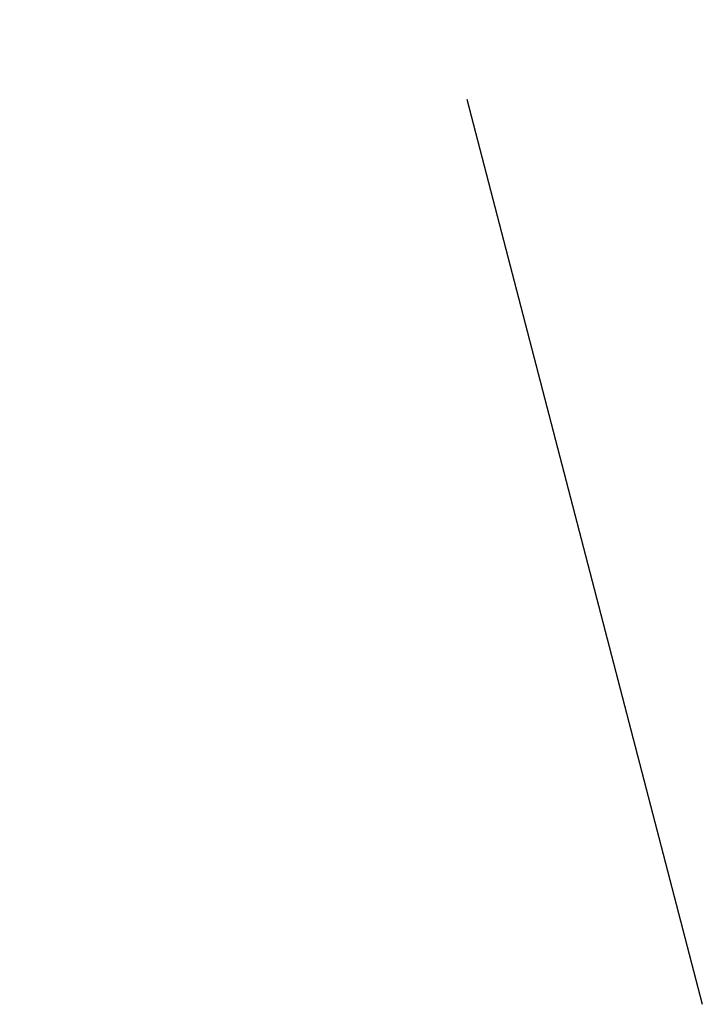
# Model space of a CAD drawing. Header units: metres. Extents: x 2171 to 3332, y 1383 to 2157.
# Tile 25 of 81: x 2835.66 to 2840.54, y 1690.3 to 1697.35. Entities that reach past the tile are written whole.
import ezdxf

# ---------------------------------------------------------------- set-up
doc = ezdxf.new("R2010")
doc.units = ezdxf.units.M
doc.header["$MEASUREMENT"] = 0

msp = doc.modelspace()

# ---------------------------------------------------------------- hatches: boundary and pattern name
h = msp.add_hatch(color=4)
h.dxf.hatch_style = 1
edge = h.paths.add_edge_path()
edge.add_spline(control_points=[(2723.8654, 1781.2425), (2726.2693, 1779.5758), (2730.0202, 1775.523), (2732.0851, 1769.4982), (2739.585, 1762.837), (2745.4182, 1756.7586), (2747.8349, 1751.2631), (2749.1261, 1745.1107), (2756.4969, 1736.6936), (2764.7102, 1733.3268), (2775.6612, 1724.6993), (2787.6652, 1713.9675), (2798.8268, 1703.2358), (2812.0944, 1691.4519), (2826.929, 1684.315), (2835.1416, 1680.675), (2838.2425, 1679.4507)], knot_values=[40.391057, 40.391057, 40.391057, 40.391057, 41.364639, 42.364639, 43.364639, 44.364639, 45.364639, 46.364639, 47.364639, 48.364639, 49.364639, 50.364639, 51.364639, 52.364639, 53.364639, 53.973582, 53.973582, 53.973582, 53.973582], degree=3, periodic=0)
edge.add_line((2838.2425, 1679.4507), (2839.8934, 1687.2325))
edge.add_spline(control_points=[(2839.8934, 1687.2325), (2837.2091, 1688.3261), (2829.3723, 1691.8165), (2815.007, 1698.7276), (2801.7394, 1710.5114), (2790.5778, 1721.2432), (2778.5738, 1731.975), (2767.6228, 1740.6025), (2759.4095, 1743.9693), (2752.0387, 1752.3864), (2750.7475, 1758.5387), (2748.3308, 1764.0343), (2742.4976, 1770.1126), (2734.9977, 1776.7739), (2733.0505, 1782.4553), (2729.8087, 1786.1557), (2727.9832, 1787.6192)], knot_values=[40.473599, 40.473599, 40.473599, 40.473599, 41, 42, 43, 44, 45, 46, 47, 48, 49, 50, 51, 52, 53, 53.804075, 53.804075, 53.804075, 53.804075], degree=3, periodic=0)
edge.add_line((2727.9832, 1787.6192), (2723.8654, 1781.2425))
edge = h.paths.add_edge_path()
edge.add_spline(control_points=[(2727.9832, 1787.6192), (2727.5383, 1787.9758), (2726.2723, 1788.9117), (2724.8421, 1789.7461), (2723.912, 1790.246)], knot_values=[53.804075, 53.804075, 53.804075, 53.804075, 54, 54.334737, 54.334737, 54.334737, 54.334737], degree=3, periodic=0)
edge.add_line((2723.912, 1790.246), (2719.6623, 1783.6649))
edge.add_spline(control_points=[(2719.6623, 1783.6649), (2721.0596, 1782.9602), (2722.5087, 1782.1727), (2723.8002, 1781.2877), (2723.8654, 1781.2425)], knot_values=[53.973582, 53.973582, 53.973582, 53.973582, 54.466964, 54.493382, 54.493382, 54.493382, 54.493382], degree=3, periodic=0)
edge.add_line((2723.9549, 1781.381), (2727.9832, 1787.6192))

# ---------------------------------------------------------------- linework, layer by layer
at = {"color": 0}
msp.add_line((2838.8573, 1696.7787), (2840.5438, 1690.2984), dxfattribs=at)

doc.saveas('drawing.dxf')
